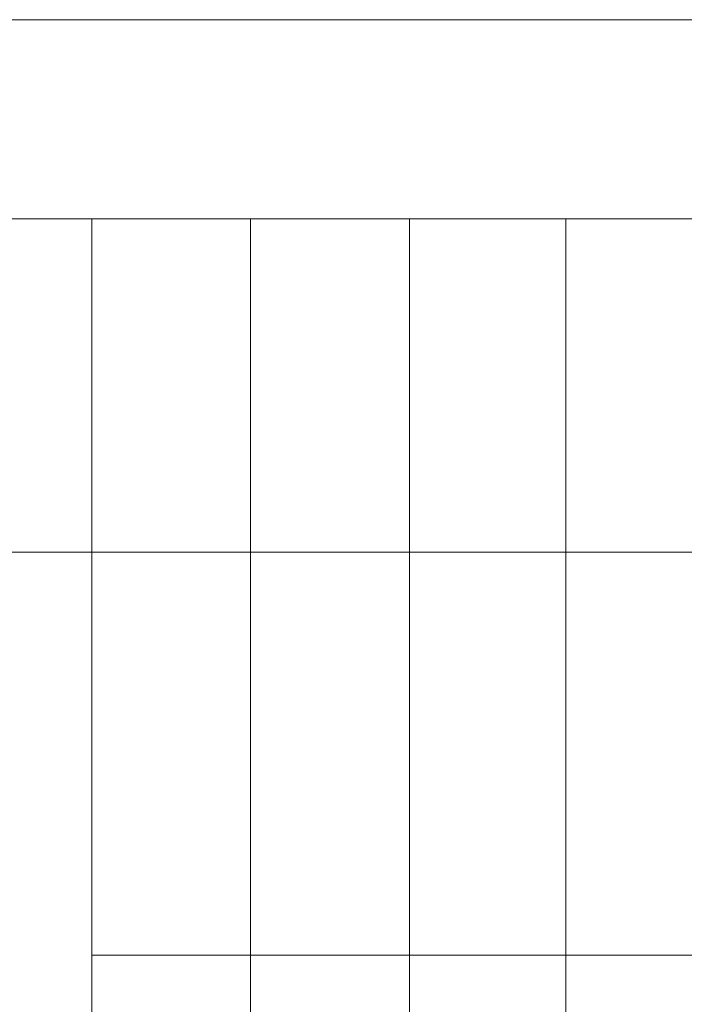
# Model space of a CAD drawing. Header units: inches. Extents: x -1441 to 3871, y -4351 to 2413.
# Tile 20 of 256: x -832 to -706, y -2125 to -1939. Entities that reach past the tile are written whole.
import ezdxf

# ---------------------------------------------------------------- set-up
doc = ezdxf.new("R2010")
doc.units = ezdxf.units.IN
doc.header["$MEASUREMENT"] = 0
doc.layers.add('at_Entity', color=7, linetype='Continuous')

msp = doc.modelspace()

# ---------------------------------------------------------------- linework, layer by layer
at = {"layer": 'at_Entity', "color": 7, "lineweight": 15}
for p, q in [((-513.81513, -1939.02567), (-1011.60083, -1939.02567)), ((-1011.60083, -1976.69782), (-468.51981, -1976.69782)), ((-818.57935, -1976.69782), (-818.57935, -2264.95633)), ((-788.52559, -1976.69782), (-788.52559, -2264.95633)), ((-758.4766, -1976.69782), (-758.4766, -2264.95633)), ((-728.84264, -1976.69782), (-728.84264, -2264.95633)), ((-519.74001, -2039.76779), (-912.12765, -2039.76779)), ((-818.57935, -2115.96123), (-518.89087, -2115.96123))]:
    msp.add_line(p, q, dxfattribs=at)

doc.saveas('drawing.dxf')
